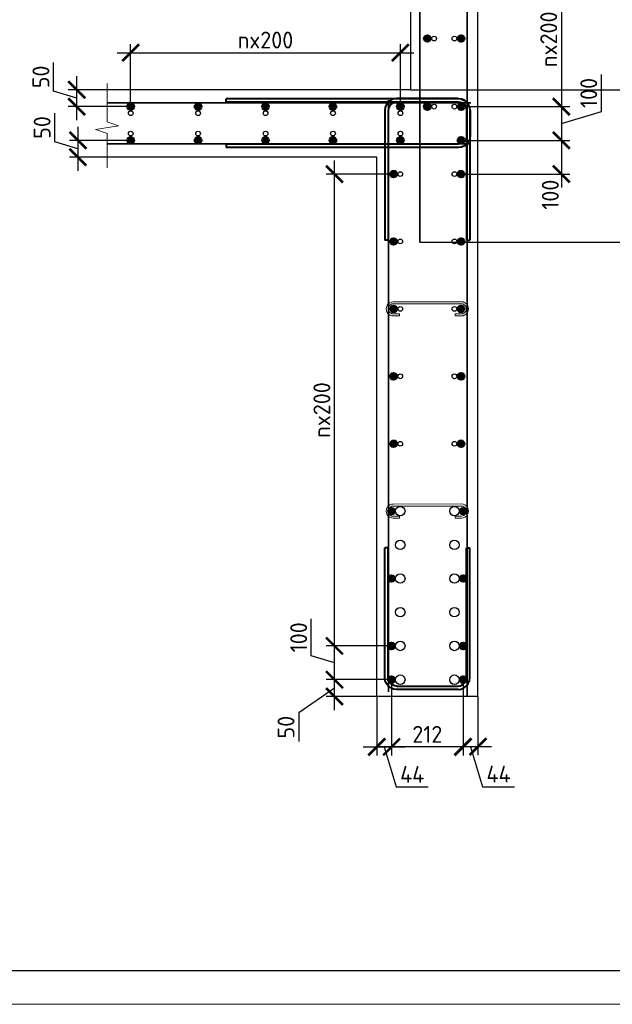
# Model space of a CAD drawing. Header units: millimetres. Extents: x 376598 to 1249954, y -318491 to -22134.
# Tile 37 of 256: x 487626 to 496414, y -168790 to -154184. Entities that reach past the tile are written whole.
import ezdxf

# ---------------------------------------------------------------- set-up
doc = ezdxf.new("R2010")
doc.units = ezdxf.units.MM
for name, color, linetype, lineweight in [('0.35 ___', 243, 'Continuous', 35), ('0.4 ___', 121, 'Continuous', 40), ('Арм_хомуты', 133, 'Continuous', 18), ('Арм_шпильки', 143, 'Continuous', 18), ('Арматура', 152, 'Continuous', 40), ('размер', 1, 'Continuous', 25), ('РАЗМЕРЫ', 1, 'Continuous', 9), ('ТОНКИЕ', 7, 'Continuous', 9)]:
    doc.layers.add(name, color=color, linetype=linetype, lineweight=lineweight)
doc.layers.add('ТОЛСТЫЕ_ОСНОВНЫЕ', color=6, linetype='Continuous')
doc.styles.add('GOST 2.304', font='CS_Gost2304.shx')
doc.styles.add('GOST-2.304_Type-B', font='GOST_Common.ttf')
doc.dimstyles.new('СПДС', dxfattribs={"dimscale": 100, "dimtxt": 2.5, "dimasz": 2.5, "dimexe": 1.25, "dimexo": 0, "dimtad": 1, "dimdec": 0, "dimtxsty": 'GOST-2.304_Type-B', "dimblk": 'ARCHTICK', "dimcen": 2.5, "dimdle": 2, "dimadec": 0, "dimazin": 2, "dimtfac": 0.75, "dimtdec": 0, "dimtmove": 1, "dimatfit": 3, "dimfxl": 1, "dimtolj": 1, "dimarcsym": 1})

# ---------------------------------------------------------------- blocks, each defined once
blk = doc.blocks.new('*U58')
at = {"layer": 'ТОЛСТЫЕ_ОСНОВНЫЕ', "color": 6}
blk.add_lwpolyline([(20, 5), (1256, 5), (1256, 589), (20, 589)], close=True, dxfattribs=at)
at = {"layer": 'ТОНКИЕ'}
blk.add_lwpolyline([(0, 0), (1261, 0), (1261, 594), (0, 594)], close=True, dxfattribs=at)
blk = doc.blocks.new('*U23')
at = {"color": 0, "linetype": 'ByBlock', "lineweight": -2}
for p, q in [((-126, 25), (-126, 410)), ((-116, 410), (-126, 410)), ((-116, 25), (-116, 410)), ((116, 25), (116, 410)), ((116, 410), (126, 410)), ((126, 25), (126, 410)), ((-124.8, 15.9), (-126, 25)), ((-121.3, 7.5), (-124.8, 15.9)), ((-115.7, 0.3), (-121.3, 7.5)), ((-115.1, 18.5), (-116, 25)), ((-108.5, -5.3), (-115.7, 0.3)), ((-112.7, 12.5), (-115.1, 18.5)), ((-108.7, 7.3), (-112.7, 12.5)), ((-103.5, 3.3), (-108.7, 7.3)), ((-97.5, 0.9), (-103.5, 3.3)), ((-91, 0), (-97.5, 0.9)), ((-91, 0), (91, 0)), ((91, 0), (97.5, 0.9)), ((97.5, 0.9), (103.5, 3.3)), ((103.5, 3.3), (108.7, 7.3)), ((108.5, -5.3), (115.7, 0.3)), ((108.7, 7.3), (112.7, 12.5)), ((112.7, 12.5), (115.1, 18.5)), ((115.1, 18.5), (116, 25)), ((115.7, 0.3), (121.3, 7.5)), ((121.3, 7.5), (124.8, 15.9)), ((124.8, 15.9), (126, 25)), ((-100.1, -8.8), (-108.5, -5.3)), ((-91, -10), (-100.1, -8.8)), ((91, -10), (-91, -10)), ((91, -10), (100.1, -8.8)), ((100.1, -8.8), (108.5, -5.3))]:
    blk.add_line(p, q, dxfattribs=at)
at = {"style": 'GOST 2.304', "oblique": 15, "flags": 9}
for tag, p in [('ПОЗИЦИЯ', (1055, -185)), ('ДИАМЕТР', (1055.3, -189.3)), ('КЛАСС', (1055.6, -193.8)), ('ДЛИНА', (1056, -198.5)), ('МАССА', (1056.3, -203.9))]:
    blk.add_attdef(tag, p, '', height=2.5, dxfattribs=at)
blk = doc.blocks.new('*U24')
for p, q in [((-8, 0), (-7.1, 7.2)), ((-7.1, 7.2), (-4.3, 14)), ((-4.3, 14), (0.2, 19.8)), ((0.2, 19.8), (6, 24.3)), ((6, 24.3), (12.7, 27.1)), ((12.7, 27.1), (20, 28)), ((44, 28), (20, 28)), ((20, 20), (44, 20)), ((44, 20), (44, 28)), ((265.3, 28.2), (289.3, 28.3)), ((265.3, 20.2), (265.3, 28.2)), ((289.3, 20.3), (265.3, 20.2)), ((296.6, 27.3), (289.3, 28.3)), ((303.3, 24.5), (296.6, 27.3)), ((309.1, 20.1), (303.3, 24.5)), ((313.6, 14.3), (309.1, 20.1)), ((316.4, 7.5), (313.6, 14.3)), ((317.3, 0.3), (316.4, 7.5)), ((316.4, -7), (317.3, 0.3)), ((-7, -7.3), (-8, 0)), ((-4.2, -14), (-7, -7.3)), ((0.2, -19.8), (-4.2, -14)), ((6, -24.2), (0.2, -19.8)), ((12.8, -27), (6, -24.2)), ((20, -28), (12.8, -27)), ((20, -28), (289.4, -27.7)), ((289.4, -27.7), (296.6, -26.8)), ((296.6, -26.8), (303.4, -24)), ((303.4, -24), (309.1, -19.5)), ((309.1, -19.5), (313.6, -13.7)), ((313.6, -13.7), (316.4, -7))]:
    blk.add_line(p, q)
at = {"color": 0, "linetype": 'ByBlock', "lineweight": -2}
for p, q in [((0, 0), (0.7, 5.2)), ((0.7, 5.2), (2.7, 10)), ((2.7, 10), (5.8, 14.1)), ((5.8, 14.1), (10, 17.3)), ((10, 17.3), (14.8, 19.3)), ((14.8, 19.3), (20, 20)), ((294.5, 19.6), (289.3, 20.3)), ((299.3, 17.6), (294.5, 19.6)), ((303.5, 14.4), (299.3, 17.6)), ((306.6, 10.3), (303.5, 14.4)), ((308.6, 5.4), (306.6, 10.3)), ((309.3, 0.3), (308.6, 5.4)), ((308.7, -4.9), (309.3, 0.3)), ((0.7, -5.2), (0, 0)), ((2.7, -10), (0.7, -5.2)), ((5.9, -14.1), (2.7, -10)), ((10, -17.3), (5.9, -14.1)), ((14.8, -19.3), (10, -17.3)), ((20, -20), (14.8, -19.3)), ((20, -20), (289.3, -19.7)), ((289.3, -19.7), (294.5, -19.1)), ((294.5, -19.1), (299.3, -17.1)), ((299.3, -17.1), (303.5, -13.9)), ((303.5, -13.9), (306.7, -9.7)), ((306.7, -9.7), (308.7, -4.9))]:
    blk.add_line(p, q, dxfattribs=at)
at = {"style": 'GOST 2.304', "oblique": 15, "flags": 9}
for tag, p in [('ДИАМЕТР', (117.8, -62.2)), ('ДЛИНА', (118.1, -72.5)), ('ПОЗИЦИЯ', (118, -56.6)), ('КЛАСС', (118, -67.8)), ('МАССА', (118.7, -78.2))]:
    blk.add_attdef(tag, p, '', height=2.5, dxfattribs=at)
blk = doc.blocks.new('_ArchTick')
at = {"color": 0, "linetype": 'ByBlock', "const_width": 0.15}
blk.add_lwpolyline([(-0.5, -0.5), (0.5, 0.5)], dxfattribs=at)
blk = doc.blocks.new('*D1012')
at = {"layer": 'DEFPOINTS', "color": 0, "lineweight": 0, "transparency": 16777216}
for p in [(493141, -163974, 1440), (492921, -164224, 1440), (493141, -164972)]:
    blk.add_point(p, dxfattribs=at)
at = {"layer": 'РАЗМЕРЫ', "color": 0, "lineweight": -2, "transparency": 16777216}
for p, q in [((493141, -163974), (493141, -165097)), ((492921, -164224), (492921, -165097)), ((492721, -164972), (493341, -164972)), ((493031, -164972), (493209, -165566)), ((493209, -165566), (493684, -165566))]:
    blk.add_line(p, q, dxfattribs=at)
at = {"layer": 'РАЗМЕРЫ', "color": 0, "lineweight": -2, "transparency": 16777216, "xscale": 250, "yscale": 250, "zscale": 250, "rotation": 180}
blk.add_blockref('_ArchTick', (492921, -164972), dxfattribs=at)
at = {"layer": 'РАЗМЕРЫ', "color": 0, "lineweight": -2, "transparency": 16777216, "xscale": 250, "yscale": 250, "zscale": 250}
blk.add_blockref('_ArchTick', (493141, -164972), dxfattribs=at)
at = {"layer": 'РАЗМЕРЫ', "color": 0, "lineweight": 0, "transparency": 16777216, "insert": (493447, -165378), "char_height": 250, "attachment_point": 5, "style": 'GOST-2.304_Type-B'}
blk.add_mtext('\\A1;44', dxfattribs=at)
blk = doc.blocks.new('*D1013')
at = {"layer": 'DEFPOINTS', "color": 0, "lineweight": 0, "transparency": 16777216}
for p in [(494201, -163974, 1440), (494421, -164224), (494201, -164968)]:
    blk.add_point(p, dxfattribs=at)
at = {"layer": 'РАЗМЕРЫ', "color": 0, "lineweight": -2, "transparency": 16777216}
for p, q in [((494201, -163974), (494201, -165093)), ((494421, -164224), (494421, -165093)), ((494621, -164968), (494001, -164968)), ((494311, -164968), (494489, -165562)), ((494489, -165562), (494964, -165562))]:
    blk.add_line(p, q, dxfattribs=at)
at = {"layer": 'РАЗМЕРЫ', "color": 0, "lineweight": -2, "transparency": 16777216, "xscale": 250, "yscale": 250, "zscale": 250, "rotation": 180}
blk.add_blockref('_ArchTick', (494201, -164968), dxfattribs=at)
at = {"layer": 'РАЗМЕРЫ', "color": 0, "lineweight": -2, "transparency": 16777216, "xscale": 250, "yscale": 250, "zscale": 250}
blk.add_blockref('_ArchTick', (494421, -164968), dxfattribs=at)
at = {"layer": 'РАЗМЕРЫ', "color": 0, "lineweight": 0, "transparency": 16777216, "insert": (494727, -165375), "char_height": 250, "attachment_point": 5, "style": 'GOST-2.304_Type-B'}
blk.add_mtext('\\A1;44', dxfattribs=at)
blk = doc.blocks.new('*D1009')
at = {"layer": 'DEFPOINTS', "color": 0, "lineweight": 0, "transparency": 16777216}
for p in [(493141, -164754), (493141, -164972), (494201, -164968)]:
    blk.add_point(p, dxfattribs=at)
at = {"layer": 'РАЗМЕРЫ', "color": 0, "lineweight": -2, "transparency": 16777216}
for p, q in [((493141, -164754), (493141, -165097)), ((494401, -164972), (492941, -164972)), ((494201, -164968), (494201, -165097))]:
    blk.add_line(p, q, dxfattribs=at)
at = {"layer": 'РАЗМЕРЫ', "color": 0, "lineweight": -2, "transparency": 16777216, "xscale": 250, "yscale": 250, "zscale": 250, "rotation": 180}
blk.add_blockref('_ArchTick', (493141, -164972), dxfattribs=at)
at = {"layer": 'РАЗМЕРЫ', "color": 0, "lineweight": -2, "transparency": 16777216, "xscale": 250, "yscale": 250, "zscale": 250}
blk.add_blockref('_ArchTick', (494201, -164972), dxfattribs=at)
at = {"layer": 'РАЗМЕРЫ', "color": 0, "lineweight": 0, "transparency": 16777216, "insert": (493671, -164785), "char_height": 250, "attachment_point": 5, "style": 'GOST-2.304_Type-B'}
blk.add_mtext('\\A1;212', dxfattribs=at)
blk = doc.blocks.new('*D1010')
at = {"layer": 'DEFPOINTS', "color": 0, "lineweight": 0, "transparency": 16777216}
for p in [(492294, -163974), (493141, -163974), (493046, -164224, 1440)]:
    blk.add_point(p, dxfattribs=at)
at = {"layer": 'РАЗМЕРЫ', "color": 0, "lineweight": -2, "transparency": 16777216}
for p, q in [((492294, -164424), (492294, -163774)), ((493141, -163974), (492169, -163974)), ((492294, -164099), (491763, -164467)), ((493046, -164224), (492169, -164224)), ((491763, -164467), (491763, -164892))]:
    blk.add_line(p, q, dxfattribs=at)
at = {"layer": 'РАЗМЕРЫ', "color": 0, "lineweight": -2, "transparency": 16777216, "xscale": 250, "yscale": 250, "zscale": 250}
for p, rotation in [((492294, -163974), 90), ((492294, -164224), 270)]:
    blk.add_blockref('_ArchTick', p, dxfattribs=dict(at, rotation=rotation))
at = {"layer": 'РАЗМЕРЫ', "color": 0, "lineweight": 0, "transparency": 16777216, "insert": (491575, -164679), "char_height": 250, "attachment_point": 5, "rotation": 90, "style": 'GOST-2.304_Type-B'}
blk.add_mtext('\\A1;50', dxfattribs=at)
blk = doc.blocks.new('*D1014')
at = {"layer": 'DEFPOINTS', "color": 0, "lineweight": 0, "transparency": 16777216}
for p in [(492294, -163474), (493141, -163474, 1440), (492964, -163974)]:
    blk.add_point(p, dxfattribs=at)
at = {"layer": 'РАЗМЕРЫ', "color": 0, "lineweight": -2, "transparency": 16777216}
for p, q in [((491950, -163621), (491950, -163071)), ((492294, -164174), (492294, -163274)), ((493141, -163474), (492169, -163474)), ((492294, -163724), (491950, -163621)), ((492964, -163974), (492169, -163974))]:
    blk.add_line(p, q, dxfattribs=at)
at = {"layer": 'РАЗМЕРЫ', "color": 0, "lineweight": -2, "transparency": 16777216, "xscale": 250, "yscale": 250, "zscale": 250}
for p, rotation in [((492294, -163474), 90), ((492294, -163974), 270)]:
    blk.add_blockref('_ArchTick', p, dxfattribs=dict(at, rotation=rotation))
at = {"layer": 'РАЗМЕРЫ', "color": 0, "lineweight": 0, "transparency": 16777216, "insert": (491763, -163346), "char_height": 250, "attachment_point": 5, "rotation": 90, "style": 'GOST-2.304_Type-B'}
blk.add_mtext('\\A1;100', dxfattribs=at)
blk = doc.blocks.new('*D1015')
at = {"layer": 'DEFPOINTS', "color": 0, "lineweight": 0, "transparency": 16777216}
for p in [(492294, -156474), (493171, -156474, 3240), (493141, -163474, 1440)]:
    blk.add_point(p, dxfattribs=at)
at = {"layer": 'РАЗМЕРЫ', "color": 0, "lineweight": -2, "transparency": 16777216}
for p, q in [((492294, -163674), (492294, -156274)), ((493171, -156474), (492169, -156474)), ((493141, -163474), (492169, -163474))]:
    blk.add_line(p, q, dxfattribs=at)
at = {"layer": 'РАЗМЕРЫ', "color": 0, "lineweight": -2, "transparency": 16777216, "xscale": 250, "yscale": 250, "zscale": 250}
for p, rotation in [((492294, -156474), 90), ((492294, -163474), 270)]:
    blk.add_blockref('_ArchTick', p, dxfattribs=dict(at, rotation=rotation))
at = {"layer": 'РАЗМЕРЫ', "color": 0, "lineweight": 0, "transparency": 16777216, "insert": (492107, -159974), "char_height": 250, "attachment_point": 5, "rotation": 90, "style": 'GOST-2.304_Type-B'}
blk.add_mtext('\\A1;nx200', dxfattribs=at)
blk = doc.blocks.new('*U20')
at = {"color": 0, "linetype": 'ByBlock', "lineweight": -2}
for p, q in [((-72.3, 25), (-72.3, 714.4)), ((-62.3, 714.4), (-72.3, 714.4)), ((-62.3, 25), (-62.3, 714.4)), ((62.3, 25), (62.3, 714.4)), ((62.3, 714.4), (72.3, 714.4)), ((72.3, 25), (72.3, 714.4)), ((-71.1, 15.9), (-72.3, 25)), ((-67.6, 7.5), (-71.1, 15.9)), ((-62, 0.3), (-67.6, 7.5)), ((-61.4, 18.5), (-62.3, 25)), ((-54.8, -5.3), (-62, 0.3)), ((-58.9, 12.5), (-61.4, 18.5)), ((-55, 7.3), (-58.9, 12.5)), ((-49.8, 3.3), (-55, 7.3)), ((-43.8, 0.9), (-49.8, 3.3)), ((-37.3, 0), (-43.8, 0.9)), ((-37.3, 0), (37.3, 0)), ((37.3, 0), (43.8, 0.9)), ((43.8, 0.9), (49.8, 3.3)), ((49.8, 3.3), (55, 7.3)), ((54.8, -5.3), (62, 0.3)), ((55, 7.3), (58.9, 12.5)), ((58.9, 12.5), (61.4, 18.5)), ((61.4, 18.5), (62.3, 25)), ((62, 0.3), (67.6, 7.5)), ((67.6, 7.5), (71.1, 15.9)), ((71.1, 15.9), (72.3, 25)), ((-46.4, -8.8), (-54.8, -5.3)), ((-37.3, -10), (-46.4, -8.8)), ((37.3, -10), (-37.3, -10)), ((37.3, -10), (46.4, -8.8)), ((46.4, -8.8), (54.8, -5.3))]:
    blk.add_line(p, q, dxfattribs=at)
at = {"style": 'GOST 2.304', "oblique": 15, "flags": 9}
for tag, p in [('ПОЗИЦИЯ', (1021, -185)), ('ДИАМЕТР', (1021.3, -189.3)), ('КЛАСС', (1021.6, -193.8)), ('ДЛИНА', (1022, -198.5)), ('МАССА', (1022.3, -203.9))]:
    blk.add_attdef(tag, p, '', height=2.5, dxfattribs=at)
blk = doc.blocks.new('*D1016')
at = {"layer": 'DEFPOINTS', "color": 0, "lineweight": 0, "transparency": 16777216}
for p in [(494171, -153474, 3240), (494171, -155474, 3240), (495659, -155474)]:
    blk.add_point(p, dxfattribs=at)
at = {"layer": 'РАЗМЕРЫ', "color": 0, "lineweight": -2, "transparency": 16777216}
for p, q in [((495659, -153274), (495659, -155674)), ((494171, -153474), (495784, -153474)), ((494171, -155474), (495784, -155474))]:
    blk.add_line(p, q, dxfattribs=at)
at = {"layer": 'РАЗМЕРЫ', "color": 0, "lineweight": -2, "transparency": 16777216, "xscale": 250, "yscale": 250, "zscale": 250}
for p, rotation in [((495659, -153474), 90), ((495659, -155474), 270)]:
    blk.add_blockref('_ArchTick', p, dxfattribs=dict(at, rotation=rotation))
at = {"layer": 'РАЗМЕРЫ', "color": 0, "lineweight": 0, "transparency": 16777216, "insert": (495471, -154474), "char_height": 250, "attachment_point": 5, "rotation": 90, "style": 'GOST-2.304_Type-B'}
blk.add_mtext('\\A1;nx200', dxfattribs=at)
blk = doc.blocks.new('*D1017')
at = {"layer": 'DEFPOINTS', "color": 0, "lineweight": 0, "transparency": 16777216}
for p in [(494171, -155474, 3240), (494171, -155974, 3240), (495659, -155974)]:
    blk.add_point(p, dxfattribs=at)
at = {"layer": 'РАЗМЕРЫ', "color": 0, "lineweight": -2, "transparency": 16777216}
for p, q in [((496253, -155546), (496253, -154996)), ((495659, -155274), (495659, -156174)), ((494171, -155474), (495784, -155474)), ((495659, -155724), (496253, -155546)), ((494171, -155974), (495784, -155974))]:
    blk.add_line(p, q, dxfattribs=at)
at = {"layer": 'РАЗМЕРЫ', "color": 0, "lineweight": -2, "transparency": 16777216, "xscale": 250, "yscale": 250, "zscale": 250}
for p, rotation in [((495659, -155474), 90), ((495659, -155974), 270)]:
    blk.add_blockref('_ArchTick', p, dxfattribs=dict(at, rotation=rotation))
at = {"layer": 'РАЗМЕРЫ', "color": 0, "lineweight": 0, "transparency": 16777216, "insert": (496065, -155271), "char_height": 250, "attachment_point": 5, "rotation": 90, "style": 'GOST-2.304_Type-B'}
blk.add_mtext('\\A1;100', dxfattribs=at)
blk = doc.blocks.new('*D1018')
at = {"layer": 'DEFPOINTS', "color": 0, "lineweight": 0, "transparency": 16777216}
for p in [(494171, -155974, 3240), (494171, -156474, 3240), (495659, -156474)]:
    blk.add_point(p, dxfattribs=at)
at = {"layer": 'РАЗМЕРЫ', "color": 0, "lineweight": -2, "transparency": 16777216}
for p, q in [((495659, -155774), (495659, -156674)), ((494171, -155974), (495784, -155974)), ((494171, -156474), (495784, -156474))]:
    blk.add_line(p, q, dxfattribs=at)
at = {"layer": 'РАЗМЕРЫ', "color": 0, "lineweight": -2, "transparency": 16777216, "xscale": 250, "yscale": 250, "zscale": 250}
for p, rotation in [((495659, -155974), 90), ((495659, -156474), 270)]:
    blk.add_blockref('_ArchTick', p, dxfattribs=dict(at, rotation=rotation))
at = {"layer": 'РАЗМЕРЫ', "color": 0, "lineweight": 0, "transparency": 16777216, "insert": (495494, -156780), "char_height": 250, "attachment_point": 5, "rotation": 90, "style": 'GOST-2.304_Type-B'}
blk.add_mtext('\\A1;100', dxfattribs=at)
blk = doc.blocks.new('*D1019')
at = {"layer": 'DEFPOINTS', "color": 0, "lineweight": 0, "transparency": 16777216}
for p in [(493271, -154674), (489271, -155474, 3240), (493271, -155474, 3240)]:
    blk.add_point(p, dxfattribs=at)
at = {"layer": 'РАЗМЕРЫ', "color": 0, "lineweight": -2, "transparency": 16777216}
for p, q in [((489271, -155474), (489271, -154549)), ((493271, -155474), (493271, -154549)), ((489071, -154674), (493471, -154674))]:
    blk.add_line(p, q, dxfattribs=at)
at = {"layer": 'РАЗМЕРЫ', "color": 0, "lineweight": -2, "transparency": 16777216, "xscale": 250, "yscale": 250, "zscale": 250, "rotation": 180}
blk.add_blockref('_ArchTick', (489271, -154674), dxfattribs=at)
at = {"layer": 'РАЗМЕРЫ', "color": 0, "lineweight": -2, "transparency": 16777216, "xscale": 250, "yscale": 250, "zscale": 250}
blk.add_blockref('_ArchTick', (493271, -154674), dxfattribs=at)
at = {"layer": 'РАЗМЕРЫ', "color": 0, "lineweight": 0, "transparency": 16777216, "insert": (491271, -154486), "char_height": 250, "attachment_point": 5, "style": 'GOST-2.304_Type-B'}
blk.add_mtext('\\A1;nx200', dxfattribs=at)
blk = doc.blocks.new('*D1020')
at = {"layer": 'DEFPOINTS', "color": 0, "lineweight": 0, "transparency": 16777216}
for p in [(488471, -155224), (489312, -155224, 4040), (489271, -155474)]:
    blk.add_point(p, dxfattribs=at)
at = {"layer": 'РАЗМЕРЫ', "color": 0, "lineweight": -2, "transparency": 16777216}
for p, q in [((488127, -155246), (488127, -154821)), ((488471, -155674), (488471, -155024)), ((488471, -155349), (488127, -155246)), ((489312, -155224), (488346, -155224)), ((489271, -155474), (488346, -155474))]:
    blk.add_line(p, q, dxfattribs=at)
at = {"layer": 'РАЗМЕРЫ', "color": 0, "lineweight": -2, "transparency": 16777216, "xscale": 250, "yscale": 250, "zscale": 250}
for p, rotation in [((488471, -155224), 90), ((488471, -155474), 270)]:
    blk.add_blockref('_ArchTick', p, dxfattribs=dict(at, rotation=rotation))
at = {"layer": 'РАЗМЕРЫ', "color": 0, "lineweight": 0, "transparency": 16777216, "insert": (487940, -155033), "char_height": 250, "attachment_point": 5, "rotation": 90, "style": 'GOST-2.304_Type-B'}
blk.add_mtext('\\A1;50', dxfattribs=at)
blk = doc.blocks.new('*D1021')
at = {"layer": 'DEFPOINTS', "color": 0, "lineweight": 0, "transparency": 16777216}
for p in [(489271, -155974, 3240), (488489, -156224), (489314, -156224, 4040)]:
    blk.add_point(p, dxfattribs=at)
at = {"layer": 'РАЗМЕРЫ', "color": 0, "lineweight": -2, "transparency": 16777216}
for p, q in [((488146, -155996), (488146, -155571)), ((488489, -155774), (488489, -156424)), ((489271, -155974), (488364, -155974)), ((488489, -156099), (488146, -155996)), ((489314, -156224), (488364, -156224))]:
    blk.add_line(p, q, dxfattribs=at)
at = {"layer": 'РАЗМЕРЫ', "color": 0, "lineweight": -2, "transparency": 16777216, "xscale": 250, "yscale": 250, "zscale": 250}
for p, rotation in [((488489, -155974), 90), ((488489, -156224), 270)]:
    blk.add_blockref('_ArchTick', p, dxfattribs=dict(at, rotation=rotation))
at = {"layer": 'РАЗМЕРЫ', "color": 0, "lineweight": 0, "transparency": 16777216, "insert": (487958, -155783), "char_height": 250, "attachment_point": 5, "rotation": 90, "style": 'GOST-2.304_Type-B'}
blk.add_mtext('\\A1;50', dxfattribs=at)
blk = doc.blocks.new('*D1023')
at = {"layer": 'DEFPOINTS', "color": 0, "lineweight": 0, "transparency": 16777216}
for p in [(493421, -155224, 940), (493560, -157483, -98), (497136, -157483)]:
    blk.add_point(p, dxfattribs=at)
at = {"layer": 'размер', "color": 0, "lineweight": -2, "transparency": 16777216}
for p, q in [((497136, -155024), (497136, -157683)), ((493421, -155224), (497261, -155224)), ((493560, -157483), (497261, -157483))]:
    blk.add_line(p, q, dxfattribs=at)
at = {"layer": 'размер', "color": 0, "lineweight": -2, "transparency": 16777216, "xscale": 250, "yscale": 250, "zscale": 250}
for p, rotation in [((497136, -155224), 90), ((497136, -157483), 270)]:
    blk.add_blockref('_ArchTick', p, dxfattribs=dict(at, rotation=rotation))
at = {"layer": 'размер', "color": 0, "transparency": 16777216, "insert": (496949, -156353), "char_height": 250, "attachment_point": 5, "rotation": 90, "style": 'GOST-2.304_Type-B'}
blk.add_mtext('\\A1;410', dxfattribs=at)

msp = doc.modelspace()

# ---------------------------------------------------------------- hatches: boundary and pattern name
at = {"layer": 'Арматура'}
h = msp.add_hatch(color=256, dxfattribs=at)
edge = h.paths.add_edge_path()
edge.add_arc((493671.1, -154463.3), 50, 0, 360)
h = msp.add_hatch(color=256, dxfattribs=at)
edge = h.paths.add_edge_path()
edge.add_arc((494171.1, -154463.3), 50, 0, 360)
h = msp.add_hatch(color=256, dxfattribs=at)
edge = h.paths.add_edge_path()
edge.add_arc((489271.1, -155474), 50, 0, 360)
h = msp.add_hatch(color=256, dxfattribs=at)
edge = h.paths.add_edge_path()
edge.add_arc((490271.1, -155474), 50, 0, 360)
h = msp.add_hatch(color=256, dxfattribs=at)
edge = h.paths.add_edge_path()
edge.add_arc((491271.1, -155474), 50, 0, 360)
h = msp.add_hatch(color=256, dxfattribs=at)
edge = h.paths.add_edge_path()
edge.add_arc((492271.1, -155474), 50, 0, 360)
h = msp.add_hatch(color=256, dxfattribs=at)
edge = h.paths.add_edge_path()
edge.add_arc((493271.1, -155474), 50, 0, 360)
h = msp.add_hatch(color=256, dxfattribs=at)
edge = h.paths.add_edge_path()
edge.add_arc((493671.1, -155474), 50, 0, 360)
h = msp.add_hatch(color=256, dxfattribs=at)
edge = h.paths.add_edge_path()
edge.add_arc((494171.1, -155474), 50, 0, 360)
h = msp.add_hatch(color=256, dxfattribs=at)
edge = h.paths.add_edge_path()
edge.add_arc((489271.1, -155974), 50, 0, 360)
h = msp.add_hatch(color=256, dxfattribs=at)
edge = h.paths.add_edge_path()
edge.add_arc((490271.1, -155974), 50, 0, 360)
h = msp.add_hatch(color=256, dxfattribs=at)
edge = h.paths.add_edge_path()
edge.add_arc((491271.1, -155974), 50, 0, 360)
h = msp.add_hatch(color=256, dxfattribs=at)
edge = h.paths.add_edge_path()
edge.add_arc((492271.1, -155974), 50, 0, 360)
h = msp.add_hatch(color=256, dxfattribs=at)
edge = h.paths.add_edge_path()
edge.add_arc((493271.1, -155974), 50, 0, 360)
h = msp.add_hatch(color=256, dxfattribs=at)
edge = h.paths.add_edge_path()
edge.add_arc((494171.1, -155974), 50, 0, 360)
h = msp.add_hatch(color=256, dxfattribs=at)
edge = h.paths.add_edge_path()
edge.add_arc((493171.1, -156474), 50, 0, 360)
h = msp.add_hatch(color=256, dxfattribs=at)
edge = h.paths.add_edge_path()
edge.add_arc((493171.1, -156474.1), 50, 0, 360)
h = msp.add_hatch(color=256, dxfattribs=at)
edge = h.paths.add_edge_path()
edge.add_arc((494171, -156474.1), 50, 0, 360)
h = msp.add_hatch(color=256, dxfattribs=at)
edge = h.paths.add_edge_path()
edge.add_arc((494171.1, -156474), 50, 0, 360)
h = msp.add_hatch(color=256, dxfattribs=at)
edge = h.paths.add_edge_path()
edge.add_arc((493171.1, -157474), 50, 0, 360)
h = msp.add_hatch(color=256, dxfattribs=at)
edge = h.paths.add_edge_path()
edge.add_arc((493171.1, -157474.1), 50, 0, 360)
h = msp.add_hatch(color=256, dxfattribs=at)
edge = h.paths.add_edge_path()
edge.add_arc((494171, -157474.1), 50, 0, 360)
h = msp.add_hatch(color=256, dxfattribs=at)
edge = h.paths.add_edge_path()
edge.add_arc((494171.1, -157474), 50, 0, 360)
h = msp.add_hatch(color=256, dxfattribs=at)
edge = h.paths.add_edge_path()
edge.add_arc((493171.1, -158474), 50, 0, 360)
h = msp.add_hatch(color=256, dxfattribs=at)
edge = h.paths.add_edge_path()
edge.add_arc((493171.1, -158474.1), 50, 0, 360)
h = msp.add_hatch(color=256, dxfattribs=at)
edge = h.paths.add_edge_path()
edge.add_arc((494171, -158474.1), 50, 0, 360)
h = msp.add_hatch(color=256, dxfattribs=at)
edge = h.paths.add_edge_path()
edge.add_arc((494171.1, -158474), 50, 0, 360)
h = msp.add_hatch(color=256, dxfattribs=at)
edge = h.paths.add_edge_path()
edge.add_arc((493171.1, -159474), 50, 0, 360)
h = msp.add_hatch(color=256, dxfattribs=at)
edge = h.paths.add_edge_path()
edge.add_arc((493171.1, -159474.1), 50, 0, 360)
h = msp.add_hatch(color=256, dxfattribs=at)
edge = h.paths.add_edge_path()
edge.add_arc((494171, -159474.1), 50, 0, 360)
h = msp.add_hatch(color=256, dxfattribs=at)
edge = h.paths.add_edge_path()
edge.add_arc((494171.1, -159474), 50, 0, 360)
h = msp.add_hatch(color=256, dxfattribs=at)
edge = h.paths.add_edge_path()
edge.add_arc((493171.1, -160474), 50, 0, 360)
h = msp.add_hatch(color=256, dxfattribs=at)
edge = h.paths.add_edge_path()
edge.add_arc((493171.1, -160474.1), 50, 0, 360)
h = msp.add_hatch(color=256, dxfattribs=at)
edge = h.paths.add_edge_path()
edge.add_arc((494171, -160474.1), 50, 0, 360)
h = msp.add_hatch(color=256, dxfattribs=at)
edge = h.paths.add_edge_path()
edge.add_arc((494171.1, -160474), 50, 0, 360)
h = msp.add_hatch(color=256, dxfattribs=at)
edge = h.paths.add_edge_path()
edge.add_arc((493141.1, -161474), 50, 0, 360)
h = msp.add_hatch(color=256, dxfattribs=at)
edge = h.paths.add_edge_path()
edge.add_arc((493141.1, -161474.1), 50, 0, 360)
h = msp.add_hatch(color=256, dxfattribs=at)
edge = h.paths.add_edge_path()
edge.add_arc((494201, -161474.1), 50, 0, 360)
h = msp.add_hatch(color=256, dxfattribs=at)
edge = h.paths.add_edge_path()
edge.add_arc((494201.1, -161474), 50, 0, 360)
h = msp.add_hatch(color=256, dxfattribs=at)
edge = h.paths.add_edge_path()
edge.add_arc((493141.1, -162474), 50, 0, 360)
h = msp.add_hatch(color=256, dxfattribs=at)
edge = h.paths.add_edge_path()
edge.add_arc((493141.1, -162474.1), 50, 0, 360)
h = msp.add_hatch(color=256, dxfattribs=at)
edge = h.paths.add_edge_path()
edge.add_arc((494201, -162474.1), 50, 0, 360)
h = msp.add_hatch(color=256, dxfattribs=at)
edge = h.paths.add_edge_path()
edge.add_arc((494201.1, -162474), 50, 0, 360)
h = msp.add_hatch(color=256, dxfattribs=at)
edge = h.paths.add_edge_path()
edge.add_arc((493141.1, -163474), 50, 0, 360)
h = msp.add_hatch(color=256, dxfattribs=at)
edge = h.paths.add_edge_path()
edge.add_arc((493141.1, -163474.1), 50, 0, 360)
h = msp.add_hatch(color=256, dxfattribs=at)
edge = h.paths.add_edge_path()
edge.add_arc((494201, -163474.1), 50, 0, 360)
h = msp.add_hatch(color=256, dxfattribs=at)
edge = h.paths.add_edge_path()
edge.add_arc((494201.1, -163474), 50, 0, 360)
h = msp.add_hatch(color=256, dxfattribs=at)
edge = h.paths.add_edge_path()
edge.add_arc((493141.1, -163974), 50, 0, 360)
h = msp.add_hatch(color=256, dxfattribs=at)
edge = h.paths.add_edge_path()
edge.add_arc((493141.1, -163974.1), 50, 0, 360)
h = msp.add_hatch(color=256, dxfattribs=at)
edge = h.paths.add_edge_path()
edge.add_arc((494201, -163974.1), 50, 0, 360)
h = msp.add_hatch(color=256, dxfattribs=at)
edge = h.paths.add_edge_path()
edge.add_arc((494201.1, -163974), 50, 0, 360)

# ---------------------------------------------------------------- linework, layer by layer
at = {"layer": '0.35 ___', "ltscale": 100}
for p, q in [((493560, -153001.7, 940), (493559.9, -157482.6, -98.1)), ((494260, -153001.7, 940), (494259.8, -164224.1, -1660)), ((493096.1, -155380.2, -1660), (493096.1, -164152.7, -1660)), ((494317.8, -155417.7, 140), (488920.9, -155417.7, 140)), ((494317.8, -156027.4, 140), (488920.9, -156027.4, 140))]:
    msp.add_line(p, q, dxfattribs=at)
at = {"layer": '0.4 ___', "lineweight": 25, "ltscale": 0.1}
for p, q in [((493421.1, -153001.7, -3100), (493421.1, -155224.1, -3100)), ((494421.1, -164224.1, 940), (494421.1, -153001.7, 940)), ((493421.1, -155224.1, 940), (488920.9, -155224.1, 940)), ((492921.1, -156224.1, 940), (488920.9, -156224.1, 940)), ((492921.1, -164224.1, 940), (492921.1, -156224.1, 940)), ((494421.1, -164224.1, 940), (492921.1, -164224.1, 940))]:
    msp.add_line(p, q, dxfattribs=at)
at = {"layer": 'Арматура'}
for centre in [(493671.1, -154463.3, 140), (494171.1, -154463.3, 140), (489271.1, -155474, 140), (490271.1, -155474, 140), (491271.1, -155474, 140), (492271.1, -155474, 140), (493271.1, -155474, 140), (493671.1, -155474, 140), (494171.1, -155474, 140), (489271.1, -155974, 140), (490271.1, -155974, 140), (491271.1, -155974, 140), (492271.1, -155974, 140), (493271.1, -155974, 140), (494171.1, -155974, 140), (493171.1, -156474, 140), (493171.1, -156474.1, 140), (494171, -156474.1, 140), (494171.1, -156474, 140), (493171.1, -157474, 140), (493171.1, -157474.1, 140), (494171, -157474.1, 140), (494171.1, -157474, 140), (493171.1, -158474, 140), (493171.1, -158474.1, 140), (494171, -158474.1, 140), (494171.1, -158474, 140), (493171.1, -159474, 140), (493171.1, -159474.1, 140), (494171, -159474.1, 140), (494171.1, -159474, 140), (493171.1, -160474, 140), (493171.1, -160474.1, 140), (494171, -160474.1, 140), (494171.1, -160474, 140), (493141.1, -161474, -1660), (493141.1, -161474.1, -1660), (494201, -161474.1, -1660), (494201.1, -161474, -1660), (493141.1, -162474, -1660), (493141.1, -162474.1, -1660), (494201, -162474.1, -1660), (494201.1, -162474, -1660), (493141.1, -163474, -1660), (493141.1, -163474.1, -1660), (494201, -163474.1, -1660), (494201.1, -163474, -1660), (493141.1, -163974, -1660), (493141.1, -163974.1, -1660), (494201, -163974.1, -1660), (494201.1, -163974, -1660)]:
    msp.add_circle(centre, 50, dxfattribs=at)
at = {"layer": 'РАЗМЕРЫ', "elevation": 940}
msp.add_lwpolyline([(488920.9, -156380.4), (488920.9, -155870.4), (488752.2, -155814.2), (489089.7, -155757.9), (488920.9, -155701.7), (488920.9, -155130.4)], dxfattribs=at)
at = {"layer": 'РАЗМЕРЫ', "color": 8, "linetype": 'Continuous', "lineweight": 30}
for centre in [(493771.8, -154463.3, -2660), (494073.6, -154463.3, -2660), (489271.8, -155572.4, -3660), (490271.8, -155572.4, -3660), (491271.8, -155572.4, -3660), (492271.8, -155572.4, -3660), (493271.8, -155572.4, -3660), (493771.8, -155474.1, -2660), (494073.6, -155474.1, -2660), (489271.8, -155874.1, -3660), (490271.8, -155874.1, -3660), (491271.8, -155874.1, -3660), (492271.8, -155874.1, -3660), (493271.8, -155874.1, -3660), (493270.1, -156474.1, -2660), (494073.6, -156474.1, -2660), (493270.1, -157474.1, -2660), (494073.6, -157474.1, -2660), (493270.1, -158474.1, -2660), (494073.6, -158474.1, -2660), (493270.1, -159474.1, -2660), (494073.6, -159474.1, -2660), (493270.1, -160474.1, -2660), (494073.6, -160474.1, -2660)]:
    msp.add_circle(centre, 35, dxfattribs=at)
at = {"layer": 'РАЗМЕРЫ', "color": 5, "linetype": 'Continuous', "lineweight": 30}
for centre in [(493270.1, -161474.1, -2660), (494073.6, -161474.1, -2660), (493270.1, -161974.1, -2660), (494073.6, -161974.1, -2660), (493270.1, -162474.1, -2660), (494073.6, -162474.1, -2660), (493270.1, -162974.1, -2660), (494073.6, -162974.1, -2660), (493270.1, -163474.1, -2660), (494073.6, -163474.1, -2660), (493270.1, -163974.1, -2660), (494073.6, -163974.1, -2660)]:
    msp.add_circle(centre, 70, dxfattribs=at)

# ---------------------------------------------------------------- block references
at = {"xscale": 100, "yscale": 100, "zscale": 100}
msp.add_blockref('*U58', (439112.8, -168789.7, 3100), dxfattribs=at)
at = {"layer": 'Арм_хомуты', "lineweight": 40, "yscale": 5, "zscale": 5}
for name, p, xscale, rotation in [('*U20', (494257.3, -155717.2, 140), 5, 89.99999999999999), ('*U23', (493671.1, -155403.9, -1660), -5, 180)]:
    msp.add_blockref(name, p, dxfattribs=dict(at, xscale=xscale, rotation=rotation))
at = {"layer": 'Арм_хомуты', "lineweight": 40, "xscale": 5, "yscale": 5, "zscale": 5}
msp.add_blockref('*U23', (493671.1, -164069.1, -1660), dxfattribs=at)
at = {"layer": 'Арм_шпильки', "color": 3, "xscale": 3.75, "yscale": 3.75, "zscale": 3.75, "rotation": 179.9999999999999}
for p in [(494251.1, -158473, -1660), (494251.1, -161473, -1660)]:
    msp.add_blockref('*U24', p, dxfattribs=at)

# ---------------------------------------------------------------- dimensions: what is measured, and where the dimension line sits
at = {"layer": 'размер'}
dim = msp.add_linear_dim(base=(497136.1, -157482.6), p1=(493421.1, -155224.1, 940), p2=(493559.9, -157482.6, -98.1), angle=90, text='410', dimstyle='СПДС', dxfattribs=at)
dim.commit()
dim.dimension.update_dxf_attribs({"geometry": '*D1023', "text_midpoint": (496948.6, -156353.3)})
at = {"layer": 'РАЗМЕРЫ', "lineweight": 0}
for base, p1, p2, picture, middle in [((495658.8, -155474, -3100), (494171.1, -153474, 140), (494171.1, -155474, 140), '*D1016', (495471.3, -154474, -3100)), ((492294.1, -156474.1, -3100), (493141.1, -163474, -1660), (493171.1, -156474.1, 140), '*D1015', (492106.6, -159974.1, -3100))]:
    dim = msp.add_linear_dim(base=base, p1=p1, p2=p2, angle=90, text='nx200', dimstyle='СПДС', override={"dimlfac": 0.2, "dimtofl": 0}, dxfattribs=at)
    dim.commit()
    dim.dimension.update_dxf_attribs({"geometry": picture, "text_midpoint": middle})
dim = msp.add_linear_dim(base=(493271.1, -154674, -3100), p1=(489271.1, -155474, 140), p2=(493271.1, -155474, 140), text='nx200', dimstyle='СПДС', override={"dimlfac": 0.2, "dimtofl": 0}, dxfattribs=at)
dim.commit()
dim.dimension.update_dxf_attribs({"geometry": '*D1019', "text_midpoint": (491271.1, -154486.5, -3100)})
for base, p1, p2, picture, middle in [((488471.2, -155224.1, -3100), (489271.1, -155474, -3100), (489312.2, -155224.1, 940), '*D1020', (487940, -155183.4, -3100)), ((495658.8, -155974, -3100), (494171.1, -155474, 140), (494171.1, -155974, 140), '*D1017', (496065, -155483.4, -3100)), ((488489.3, -156224.1, -3100), (489271.1, -155974, 140), (489314.5, -156224.1, 940), '*D1021', (487958, -155933.4, -3100)), ((492294.1, -163474, -3100), (492963.6, -163974.1, -3100), (493141.1, -163474, -1660), '*D1014', (491762.9, -163558.4, -3100))]:
    dim = msp.add_linear_dim(base=base, p1=p1, p2=p2, angle=90, dimstyle='СПДС', override={"dimlfac": 0.2, "dimtofl": 0}, dxfattribs=at)
    dim.commit()
    dim.dimension.update_dxf_attribs({"geometry": picture, "text_midpoint": middle})
for base, p1, p2, picture, middle in [((495658.8, -156474.1, -3100), (494171.1, -155974, 140), (494171, -156474.1, 140), '*D1018', (495681.2, -156779.8, -3100)), ((492294.1, -163974.1, -3100), (493046.4, -164224.1, -1660), (493141.1, -163974.1, -3100), '*D1010', (491762.9, -164529.2, -3100))]:
    dim = msp.add_linear_dim(base=base, p1=p1, p2=p2, angle=90, dimstyle='СПДС', override={"dimlfac": 0.2, "dimtofl": 0}, dxfattribs=at)
    dim.commit()
    dim.dimension.update_dxf_attribs({"geometry": picture, "text_midpoint": middle, "dimtype": 160})
for base, p1, p2, picture, middle in [((493141.1, -164972.1, -3100), (492921.1, -164224.1, -1660), (493141.1, -163974.1, -1660), '*D1012', (493271.7, -165378.4, -3100)), ((494201, -164968.4, -3100), (494421.1, -164224.1, -3100), (494201, -163974.1, -1660), '*D1013', (494551.7, -165374.6, -3100)), ((493141.1, -164972.1, -3100), (494201, -164968.4, -3100), (493141.1, -164754.1, -3100), '*D1009', (493671.1, -164784.6, -3100))]:
    dim = msp.add_linear_dim(base=base, p1=p1, p2=p2, dimstyle='СПДС', override={"dimlfac": 0.2, "dimtofl": 0}, dxfattribs=at)
    dim.commit()
    dim.dimension.update_dxf_attribs({"geometry": picture, "text_midpoint": middle})

doc.saveas('drawing.dxf')
